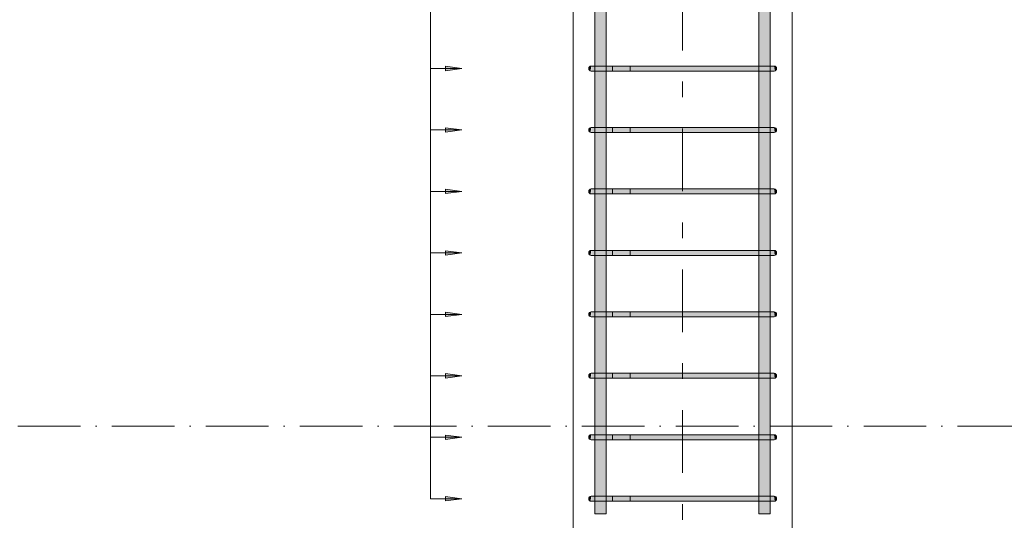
# Model space of a CAD drawing. Header units: millimetres. Extents: x 4307 to 42792, y 1610 to 10025.
# Tile 212 of 256: x 33853 to 35426, y 2620 to 3419. Entities that reach past the tile are written whole.
import ezdxf

# ---------------------------------------------------------------- set-up
doc = ezdxf.new("R2010")
doc.units = ezdxf.units.MM
doc.linetypes.add('Čerchovaná', pattern=[150, 100, -25, 0, -25])
doc.linetypes.add('Čára osnovy', pattern=[225, 100, -50, 25, -50])
for name, color, linetype, lineweight in [('A-ANNO-DIMS', 211, 'Continuous', 5), ('A-ANNO-DIMS-25', 211, 'Continuous', 5), ('A-FLOR-LEVL', 51, 'Continuous', 5), ('S-COLS', 52, 'Continuous', 9), ('S-GRID', 1, 'Continuous', 5), ('S-RBAR', 171, 'Continuous', 5)]:
    doc.layers.add(name, color=color, linetype=linetype, lineweight=lineweight)
doc.styles.add('Arial_1', font='arial.ttf', dxfattribs={"height": 62.5})
doc.dimstyles.new('Výztuž_kusy__řezy__5', dxfattribs={"dimscale": 304.8, "dimtxt": 0.18, "dimasz": 0, "dimexe": 0, "dimexo": 0.0625, "dimgap": 0.082021, "dimtad": 1, "dimdec": 0, "dimzin": 0, "dimdsep": 46, "dimtxsty": 'Arial_1', "dimblk1": 'NONE', "dimblk2": 'NONE', "dimsah": 1, "dimcen": 0.09, "dimazin": 0, "dimtfac": 1, "dimtdec": 4, "dimtix": 1, "dimtmove": 0, "dimatfit": 3, "dimfxl": 0.164042, "dimfxlon": 1, "dimtvp": 1, "dimtfill": 1, "dimtolj": 1, "dimtzin": 0, "dimarcsym": 2})

# ---------------------------------------------------------------- blocks, each defined once
blk = doc.blocks.new('DIMBLOCK1072-V3')
at = {"layer": 'A-ANNO-DIMS-25'}
for points in [[(34559.7, 2752.2), (34533.4, 2755.7), (34533.4, 2748.7)], [(34559.7, 2654), (34533.4, 2657.5), (34533.4, 2650.5)]]:
    blk.add_hatch(color=256, dxfattribs=at).paths.add_polyline_path(points)
for p, q in [((34559.7, 2752.2), (34533.4, 2755.7)), ((34533.4, 2755.7), (34533.4, 2748.7)), ((34509.7, 2654), (34509.7, 2752.2)), ((34509.7, 2752.2), (34509.7, 2752.2)), ((34509.7, 2752.2), (34559.7, 2752.2)), ((34533.4, 2748.7), (34559.7, 2752.2)), ((34509.7, 2654), (34509.7, 2654)), ((34509.7, 2654), (34559.7, 2654)), ((34559.7, 2654), (34533.4, 2657.5)), ((34533.4, 2657.5), (34533.4, 2650.5)), ((34533.4, 2650.5), (34559.7, 2654))]:
    blk.add_line(p, q, dxfattribs=at)
blk = doc.blocks.new('_None')
blk = doc.blocks.new('DIMBLOCK1073-V3')
at = {"layer": 'A-ANNO-DIMS-25'}
for points in [[(34559.7, 2850.4), (34533.4, 2853.9), (34533.4, 2846.9)], [(34559.7, 2752.2), (34533.4, 2755.7), (34533.4, 2748.7)]]:
    blk.add_hatch(color=256, dxfattribs=at).paths.add_polyline_path(points)
for p, q in [((34509.7, 2752.2), (34509.7, 2850.4)), ((34509.7, 2850.4), (34509.7, 2850.4)), ((34509.7, 2850.4), (34559.7, 2850.4)), ((34559.7, 2850.4), (34533.4, 2853.9)), ((34533.4, 2853.9), (34533.4, 2846.9)), ((34533.4, 2846.9), (34559.7, 2850.4)), ((34559.7, 2752.2), (34533.4, 2755.7)), ((34533.4, 2755.7), (34533.4, 2748.7)), ((34509.7, 2752.2), (34509.7, 2752.2)), ((34509.7, 2752.2), (34559.7, 2752.2)), ((34533.4, 2748.7), (34559.7, 2752.2))]:
    blk.add_line(p, q, dxfattribs=at)
blk = doc.blocks.new('DIMBLOCK1074-V3')
at = {"layer": 'A-ANNO-DIMS-25'}
for points in [[(34559.7, 2948.6), (34533.4, 2952.1), (34533.4, 2945.1)], [(34559.7, 2850.4), (34533.4, 2853.9), (34533.4, 2846.9)]]:
    blk.add_hatch(color=256, dxfattribs=at).paths.add_polyline_path(points)
for p, q in [((34509.7, 2850.4), (34509.7, 2948.6)), ((34509.7, 2948.6), (34509.7, 2948.6)), ((34509.7, 2948.6), (34559.7, 2948.6)), ((34559.7, 2948.6), (34533.4, 2952.1)), ((34533.4, 2952.1), (34533.4, 2945.1)), ((34533.4, 2945.1), (34559.7, 2948.6)), ((34509.7, 2850.4), (34509.7, 2850.4)), ((34509.7, 2850.4), (34559.7, 2850.4)), ((34559.7, 2850.4), (34533.4, 2853.9)), ((34533.4, 2853.9), (34533.4, 2846.9)), ((34533.4, 2846.9), (34559.7, 2850.4))]:
    blk.add_line(p, q, dxfattribs=at)
blk = doc.blocks.new('DIMBLOCK1075-V3')
at = {"layer": 'A-ANNO-DIMS-25'}
for points in [[(34559.7, 3046.8), (34533.4, 3050.3), (34533.4, 3043.3)], [(34559.7, 2948.6), (34533.4, 2952.1), (34533.4, 2945.1)]]:
    blk.add_hatch(color=256, dxfattribs=at).paths.add_polyline_path(points)
for p, q in [((34509.7, 2948.6), (34509.7, 3046.8)), ((34509.7, 3046.8), (34509.7, 3046.8)), ((34509.7, 3046.8), (34559.7, 3046.8)), ((34559.7, 3046.8), (34533.4, 3050.3)), ((34533.4, 3050.3), (34533.4, 3043.3)), ((34533.4, 3043.3), (34559.7, 3046.8)), ((34509.7, 2948.6), (34509.7, 2948.6)), ((34509.7, 2948.6), (34559.7, 2948.6)), ((34559.7, 2948.6), (34533.4, 2952.1)), ((34533.4, 2952.1), (34533.4, 2945.1)), ((34533.4, 2945.1), (34559.7, 2948.6))]:
    blk.add_line(p, q, dxfattribs=at)
blk = doc.blocks.new('DIMBLOCK1076-V3')
at = {"layer": 'A-ANNO-DIMS-25'}
for points in [[(34559.7, 3145), (34533.4, 3148.5), (34533.4, 3141.5)], [(34559.7, 3046.8), (34533.4, 3050.3), (34533.4, 3043.3)]]:
    blk.add_hatch(color=256, dxfattribs=at).paths.add_polyline_path(points)
for p, q in [((34559.7, 3145), (34533.4, 3148.5)), ((34533.4, 3148.5), (34533.4, 3141.5)), ((34509.7, 3046.8), (34509.7, 3145)), ((34509.7, 3145), (34509.7, 3145)), ((34509.7, 3145), (34559.7, 3145)), ((34533.4, 3141.5), (34559.7, 3145)), ((34509.7, 3046.8), (34509.7, 3046.8)), ((34509.7, 3046.8), (34559.7, 3046.8)), ((34559.7, 3046.8), (34533.4, 3050.3)), ((34533.4, 3050.3), (34533.4, 3043.3)), ((34533.4, 3043.3), (34559.7, 3046.8))]:
    blk.add_line(p, q, dxfattribs=at)
blk = doc.blocks.new('DIMBLOCK1077-V3')
at = {"layer": 'A-ANNO-DIMS-25'}
for points in [[(34559.7, 3243.2), (34533.4, 3246.7), (34533.4, 3239.7)], [(34559.7, 3145), (34533.4, 3148.5), (34533.4, 3141.5)]]:
    blk.add_hatch(color=256, dxfattribs=at).paths.add_polyline_path(points)
for p, q in [((34509.7, 3145), (34509.7, 3243.2)), ((34509.7, 3243.2), (34509.7, 3243.2)), ((34509.7, 3243.2), (34559.7, 3243.2)), ((34559.7, 3243.2), (34533.4, 3246.7)), ((34533.4, 3246.7), (34533.4, 3239.7)), ((34533.4, 3239.7), (34559.7, 3243.2)), ((34559.7, 3145), (34533.4, 3148.5)), ((34533.4, 3148.5), (34533.4, 3141.5)), ((34509.7, 3145), (34509.7, 3145)), ((34509.7, 3145), (34559.7, 3145)), ((34533.4, 3141.5), (34559.7, 3145))]:
    blk.add_line(p, q, dxfattribs=at)
blk = doc.blocks.new('DIMBLOCK1078-V3')
at = {"layer": 'A-ANNO-DIMS-25'}
for points in [[(34559.7, 3341.4), (34533.4, 3344.9), (34533.4, 3337.9)], [(34559.7, 3243.2), (34533.4, 3246.7), (34533.4, 3239.7)]]:
    blk.add_hatch(color=256, dxfattribs=at).paths.add_polyline_path(points)
for p, q in [((34509.7, 3243.2), (34509.7, 3341.4)), ((34509.7, 3341.4), (34509.7, 3341.4)), ((34509.7, 3341.4), (34559.7, 3341.4)), ((34559.7, 3341.4), (34533.4, 3344.9)), ((34533.4, 3344.9), (34533.4, 3337.9)), ((34533.4, 3337.9), (34559.7, 3341.4)), ((34509.7, 3243.2), (34509.7, 3243.2)), ((34509.7, 3243.2), (34559.7, 3243.2)), ((34559.7, 3243.2), (34533.4, 3246.7)), ((34533.4, 3246.7), (34533.4, 3239.7)), ((34533.4, 3239.7), (34559.7, 3243.2))]:
    blk.add_line(p, q, dxfattribs=at)
blk = doc.blocks.new('DIMBLOCK1079-V3')
at = {"layer": 'A-ANNO-DIMS-25'}
for points in [[(34559.7, 3439.6), (34533.4, 3443.1), (34533.4, 3436.1)], [(34559.7, 3341.4), (34533.4, 3344.9), (34533.4, 3337.9)]]:
    blk.add_hatch(color=256, dxfattribs=at).paths.add_polyline_path(points)
for p, q in [((34509.7, 3341.4), (34509.7, 3439.6)), ((34509.7, 3439.6), (34509.7, 3439.6)), ((34509.7, 3439.6), (34559.7, 3439.6)), ((34559.7, 3439.6), (34533.4, 3443.1)), ((34533.4, 3443.1), (34533.4, 3436.1)), ((34533.4, 3436.1), (34559.7, 3439.6)), ((34509.7, 3341.4), (34509.7, 3341.4)), ((34509.7, 3341.4), (34559.7, 3341.4)), ((34559.7, 3341.4), (34533.4, 3344.9)), ((34533.4, 3344.9), (34533.4, 3337.9)), ((34533.4, 3337.9), (34559.7, 3341.4))]:
    blk.add_line(p, q, dxfattribs=at)
blk = doc.blocks.new('DIMBLOCK1102-V3')
at = {"layer": 'A-ANNO-DIMS-25'}
for points in [[(34559.7, 5600), (34533.4, 5603.5), (34533.4, 5596.5)], [(34559.7, 5501.8), (34533.4, 5505.3), (34533.4, 5498.3)], [(34559.7, 5403.6), (34533.4, 5407.1), (34533.4, 5400.1)], [(34559.7, 5305.4), (34533.4, 5308.9), (34533.4, 5301.9)], [(34559.7, 5207.2), (34533.4, 5210.7), (34533.4, 5203.7)], [(34559.7, 5109), (34533.4, 5112.5), (34533.4, 5105.5)], [(34559.7, 5010.8), (34533.4, 5014.3), (34533.4, 5007.3)], [(34559.7, 4912.6), (34533.4, 4916.1), (34533.4, 4909.1)], [(34559.7, 4814.4), (34533.4, 4817.9), (34533.4, 4810.9)], [(34559.7, 4716.2), (34533.4, 4719.7), (34533.4, 4712.7)], [(34559.7, 4618), (34533.4, 4621.5), (34533.4, 4614.5)], [(34559.7, 4519.8), (34533.4, 4523.3), (34533.4, 4516.3)], [(34559.7, 4421.6), (34533.4, 4425.1), (34533.4, 4418.1)], [(34559.7, 4323.4), (34533.4, 4326.9), (34533.4, 4319.9)], [(34559.7, 4225.2), (34533.4, 4228.7), (34533.4, 4221.7)], [(34559.7, 4127), (34533.4, 4130.5), (34533.4, 4123.5)], [(34559.7, 4028.8), (34533.4, 4032.3), (34533.4, 4025.3)], [(34559.7, 3930.6), (34533.4, 3934.1), (34533.4, 3927.1)], [(34559.7, 3832.4), (34533.4, 3835.9), (34533.4, 3828.9)], [(34559.7, 3734.2), (34533.4, 3737.7), (34533.4, 3730.7)], [(34559.7, 3636), (34533.4, 3639.5), (34533.4, 3632.5)], [(34559.7, 3537.8), (34533.4, 3541.3), (34533.4, 3534.3)], [(34559.7, 3439.6), (34533.4, 3443.1), (34533.4, 3436.1)], [(34559.7, 3341.4), (34533.4, 3344.9), (34533.4, 3337.9)], [(34559.7, 3243.2), (34533.4, 3246.7), (34533.4, 3239.7)], [(34559.7, 3145), (34533.4, 3148.5), (34533.4, 3141.5)], [(34559.7, 3046.8), (34533.4, 3050.3), (34533.4, 3043.3)], [(34559.7, 2948.6), (34533.4, 2952.1), (34533.4, 2945.1)], [(34559.7, 2850.4), (34533.4, 2853.9), (34533.4, 2846.9)], [(34559.7, 2752.2), (34533.4, 2755.7), (34533.4, 2748.7)], [(34559.7, 2654), (34533.4, 2657.5), (34533.4, 2650.5)]]:
    blk.add_hatch(color=256, dxfattribs=at).paths.add_polyline_path(points)
for p, q in [((34509.7, 2654), (34509.7, 5600)), ((34509.7, 5501.8), (34509.7, 5600)), ((34509.7, 5600), (34509.7, 5600)), ((34509.7, 5600), (34559.7, 5600)), ((34559.7, 5600), (34533.4, 5603.5)), ((34533.4, 5603.5), (34533.4, 5596.5)), ((34533.4, 5596.5), (34559.7, 5600)), ((34559.7, 5501.8), (34533.4, 5505.3)), ((34533.4, 5505.3), (34533.4, 5498.3)), ((34509.7, 5403.6), (34509.7, 5501.8)), ((34509.7, 5501.8), (34509.7, 5501.8)), ((34509.7, 5501.8), (34559.7, 5501.8)), ((34533.4, 5498.3), (34559.7, 5501.8)), ((34509.7, 5305.4), (34509.7, 5403.6)), ((34509.7, 5403.6), (34509.7, 5403.6)), ((34509.7, 5403.6), (34559.7, 5403.6)), ((34559.7, 5403.6), (34533.4, 5407.1)), ((34533.4, 5407.1), (34533.4, 5400.1)), ((34533.4, 5400.1), (34559.7, 5403.6)), ((34509.7, 5207.2), (34509.7, 5305.4)), ((34509.7, 5305.4), (34509.7, 5305.4)), ((34509.7, 5305.4), (34559.7, 5305.4)), ((34559.7, 5305.4), (34533.4, 5308.9)), ((34533.4, 5308.9), (34533.4, 5301.9)), ((34533.4, 5301.9), (34559.7, 5305.4)), ((34509.7, 5109), (34509.7, 5207.2)), ((34509.7, 5207.2), (34509.7, 5207.2)), ((34509.7, 5207.2), (34559.7, 5207.2)), ((34559.7, 5207.2), (34533.4, 5210.7)), ((34533.4, 5210.7), (34533.4, 5203.7)), ((34533.4, 5203.7), (34559.7, 5207.2)), ((34559.7, 5109), (34533.4, 5112.5)), ((34533.4, 5112.5), (34533.4, 5105.5)), ((34509.7, 5010.8), (34509.7, 5109)), ((34509.7, 5109), (34509.7, 5109)), ((34509.7, 5109), (34559.7, 5109)), ((34533.4, 5105.5), (34559.7, 5109)), ((34509.7, 4912.6), (34509.7, 5010.8)), ((34509.7, 5010.8), (34509.7, 5010.8)), ((34509.7, 5010.8), (34559.7, 5010.8)), ((34559.7, 5010.8), (34533.4, 5014.3)), ((34533.4, 5014.3), (34533.4, 5007.3)), ((34533.4, 5007.3), (34559.7, 5010.8)), ((34509.7, 4814.4), (34509.7, 4912.6)), ((34509.7, 4912.6), (34509.7, 4912.6)), ((34509.7, 4912.6), (34559.7, 4912.6)), ((34559.7, 4912.6), (34533.4, 4916.1)), ((34533.4, 4916.1), (34533.4, 4909.1)), ((34533.4, 4909.1), (34559.7, 4912.6)), ((34509.7, 4716.2), (34509.7, 4814.4)), ((34509.7, 4814.4), (34509.7, 4814.4)), ((34509.7, 4814.4), (34559.7, 4814.4)), ((34559.7, 4814.4), (34533.4, 4817.9)), ((34533.4, 4817.9), (34533.4, 4810.9)), ((34533.4, 4810.9), (34559.7, 4814.4)), ((34559.7, 4716.2), (34533.4, 4719.7)), ((34533.4, 4719.7), (34533.4, 4712.7)), ((34509.7, 4618), (34509.7, 4716.2)), ((34509.7, 4716.2), (34509.7, 4716.2)), ((34509.7, 4716.2), (34559.7, 4716.2)), ((34533.4, 4712.7), (34559.7, 4716.2)), ((34509.7, 4519.8), (34509.7, 4618)), ((34509.7, 4618), (34509.7, 4618)), ((34509.7, 4618), (34559.7, 4618)), ((34559.7, 4618), (34533.4, 4621.5)), ((34533.4, 4621.5), (34533.4, 4614.5)), ((34533.4, 4614.5), (34559.7, 4618)), ((34509.7, 4421.6), (34509.7, 4519.8)), ((34509.7, 4519.8), (34509.7, 4519.8)), ((34509.7, 4519.8), (34559.7, 4519.8)), ((34559.7, 4519.8), (34533.4, 4523.3)), ((34533.4, 4523.3), (34533.4, 4516.3)), ((34533.4, 4516.3), (34559.7, 4519.8)), ((34509.7, 4323.4), (34509.7, 4421.6)), ((34509.7, 4421.6), (34509.7, 4421.6)), ((34509.7, 4421.6), (34559.7, 4421.6)), ((34559.7, 4421.6), (34533.4, 4425.1)), ((34533.4, 4425.1), (34533.4, 4418.1)), ((34533.4, 4418.1), (34559.7, 4421.6)), ((34559.7, 4323.4), (34533.4, 4326.9)), ((34533.4, 4326.9), (34533.4, 4319.9)), ((34509.7, 4225.2), (34509.7, 4323.4)), ((34509.7, 4323.4), (34509.7, 4323.4)), ((34509.7, 4323.4), (34559.7, 4323.4)), ((34533.4, 4319.9), (34559.7, 4323.4)), ((34509.7, 4127), (34509.7, 4225.2)), ((34509.7, 4225.2), (34509.7, 4225.2)), ((34509.7, 4225.2), (34559.7, 4225.2)), ((34559.7, 4225.2), (34533.4, 4228.7)), ((34533.4, 4228.7), (34533.4, 4221.7)), ((34533.4, 4221.7), (34559.7, 4225.2)), ((34509.7, 4028.8), (34509.7, 4127)), ((34509.7, 4127), (34509.7, 4127)), ((34509.7, 4127), (34559.7, 4127)), ((34559.7, 4127), (34533.4, 4130.5)), ((34533.4, 4130.5), (34533.4, 4123.5)), ((34533.4, 4123.5), (34559.7, 4127)), ((34509.7, 3930.6), (34509.7, 4028.8)), ((34509.7, 4028.8), (34509.7, 4028.8)), ((34509.7, 4028.8), (34559.7, 4028.8)), ((34559.7, 4028.8), (34533.4, 4032.3)), ((34533.4, 4032.3), (34533.4, 4025.3)), ((34533.4, 4025.3), (34559.7, 4028.8)), ((34559.7, 3930.6), (34533.4, 3934.1)), ((34533.4, 3934.1), (34533.4, 3927.1)), ((34509.7, 3832.4), (34509.7, 3930.6)), ((34509.7, 3930.6), (34509.7, 3930.6)), ((34509.7, 3930.6), (34559.7, 3930.6)), ((34533.4, 3927.1), (34559.7, 3930.6)), ((34509.7, 3734.2), (34509.7, 3832.4)), ((34509.7, 3832.4), (34509.7, 3832.4)), ((34509.7, 3832.4), (34559.7, 3832.4)), ((34559.7, 3832.4), (34533.4, 3835.9)), ((34533.4, 3835.9), (34533.4, 3828.9)), ((34533.4, 3828.9), (34559.7, 3832.4)), ((34509.7, 3636), (34509.7, 3734.2)), ((34509.7, 3734.2), (34509.7, 3734.2)), ((34509.7, 3734.2), (34559.7, 3734.2)), ((34559.7, 3734.2), (34533.4, 3737.7)), ((34533.4, 3737.7), (34533.4, 3730.7)), ((34533.4, 3730.7), (34559.7, 3734.2)), ((34509.7, 3537.8), (34509.7, 3636)), ((34509.7, 3636), (34509.7, 3636)), ((34509.7, 3636), (34559.7, 3636)), ((34559.7, 3636), (34533.4, 3639.5)), ((34533.4, 3639.5), (34533.4, 3632.5)), ((34533.4, 3632.5), (34559.7, 3636)), ((34559.7, 3537.8), (34533.4, 3541.3)), ((34533.4, 3541.3), (34533.4, 3534.3)), ((34509.7, 3439.6), (34509.7, 3537.8)), ((34509.7, 3537.8), (34509.7, 3537.8)), ((34509.7, 3537.8), (34559.7, 3537.8)), ((34533.4, 3534.3), (34559.7, 3537.8)), ((34509.7, 3341.4), (34509.7, 3439.6)), ((34509.7, 3439.6), (34509.7, 3439.6)), ((34509.7, 3439.6), (34559.7, 3439.6)), ((34559.7, 3439.6), (34533.4, 3443.1)), ((34533.4, 3443.1), (34533.4, 3436.1)), ((34533.4, 3436.1), (34559.7, 3439.6)), ((34509.7, 3243.2), (34509.7, 3341.4)), ((34509.7, 3341.4), (34509.7, 3341.4)), ((34509.7, 3341.4), (34559.7, 3341.4)), ((34559.7, 3341.4), (34533.4, 3344.9)), ((34533.4, 3344.9), (34533.4, 3337.9)), ((34533.4, 3337.9), (34559.7, 3341.4)), ((34509.7, 3145), (34509.7, 3243.2)), ((34509.7, 3243.2), (34509.7, 3243.2)), ((34509.7, 3243.2), (34559.7, 3243.2)), ((34559.7, 3243.2), (34533.4, 3246.7)), ((34533.4, 3246.7), (34533.4, 3239.7)), ((34533.4, 3239.7), (34559.7, 3243.2)), ((34559.7, 3145), (34533.4, 3148.5)), ((34533.4, 3148.5), (34533.4, 3141.5)), ((34509.7, 3046.8), (34509.7, 3145)), ((34509.7, 3145), (34509.7, 3145)), ((34509.7, 3145), (34559.7, 3145)), ((34533.4, 3141.5), (34559.7, 3145)), ((34509.7, 2948.6), (34509.7, 3046.8)), ((34509.7, 3046.8), (34509.7, 3046.8)), ((34509.7, 3046.8), (34559.7, 3046.8)), ((34559.7, 3046.8), (34533.4, 3050.3)), ((34533.4, 3050.3), (34533.4, 3043.3)), ((34533.4, 3043.3), (34559.7, 3046.8)), ((34509.7, 2850.4), (34509.7, 2948.6)), ((34509.7, 2948.6), (34509.7, 2948.6)), ((34509.7, 2948.6), (34559.7, 2948.6)), ((34559.7, 2948.6), (34533.4, 2952.1)), ((34533.4, 2952.1), (34533.4, 2945.1)), ((34533.4, 2945.1), (34559.7, 2948.6)), ((34509.7, 2752.2), (34509.7, 2850.4)), ((34509.7, 2850.4), (34509.7, 2850.4)), ((34509.7, 2850.4), (34559.7, 2850.4)), ((34559.7, 2850.4), (34533.4, 2853.9)), ((34533.4, 2853.9), (34533.4, 2846.9)), ((34533.4, 2846.9), (34559.7, 2850.4)), ((34559.7, 2752.2), (34533.4, 2755.7)), ((34533.4, 2755.7), (34533.4, 2748.7)), ((34509.7, 2654), (34509.7, 2752.2)), ((34509.7, 2752.2), (34509.7, 2752.2)), ((34509.7, 2752.2), (34559.7, 2752.2)), ((34533.4, 2748.7), (34559.7, 2752.2)), ((34509.7, 2654), (34509.7, 2654)), ((34509.7, 2654), (34559.7, 2654)), ((34559.7, 2654), (34533.4, 2657.5)), ((34533.4, 2657.5), (34533.4, 2650.5)), ((34533.4, 2650.5), (34559.7, 2654))]:
    blk.add_line(p, q, dxfattribs=at)

msp = doc.modelspace()

# ---------------------------------------------------------------- hatches: boundary and pattern name
at = {"layer": 'S-RBAR'}
h = msp.add_hatch(color=7, dxfattribs=at)
h.paths.add_polyline_path([(34772.4, 2630), (34790.4, 2630), (34790.2, 2650), (34772.4, 2650), (34772.4, 2646.2)])
h.paths.add_polyline_path([(34775.5, 2658), (34790.4, 2658), (34790.2, 2748.2), (34772.4, 2748.2), (34772.4, 2658)])
h.paths.add_polyline_path([(34778.7, 2756.2), (34790.4, 2756.2), (34790.2, 2846.4), (34772.4, 2846.4), (34772.4, 2756.2), (34775.5, 2756.2)])
h.paths.add_polyline_path([(34782.2, 2854.4), (34790.4, 2854.4), (34790.2, 2944.6), (34772.4, 2944.6), (34772.4, 2854.4), (34779.2, 2854.4)])
h.paths.add_polyline_path([(34782.6, 2952.6), (34790.4, 2952.6), (34790.2, 3042.8), (34772.4, 3042.8), (34772.4, 2952.6), (34782.2, 2952.6)])
h.paths.add_polyline_path([(34778.7, 3050.8), (34790.4, 3050.8), (34790.2, 3141), (34772.4, 3141), (34772.4, 3050.8), (34775.5, 3050.8)])
h.paths.add_polyline_path([(34782.2, 3149), (34790.4, 3149), (34790.2, 3239.2), (34772.4, 3239.2), (34772.4, 3149), (34779.2, 3149)])
h.paths.add_polyline_path([(34782.2, 3247.2), (34790.4, 3247.2), (34790.2, 3337.4), (34772.4, 3337.4), (34772.4, 3247.2), (34779.2, 3247.2)])
h.paths.add_polyline_path([(34782.6, 3345.4), (34790.4, 3345.4), (34790.2, 3435.6), (34772.4, 3435.6), (34772.4, 3345.4), (34782.2, 3345.4)])
h.paths.add_polyline_path([(34786.4, 3443.6), (34790.4, 3443.6), (34790.2, 3533.8), (34772.4, 3533.8), (34772.4, 3443.6), (34782.6, 3443.6)])
h.paths.add_polyline_path([(34786.4, 3541.8), (34790.4, 3541.8), (34790.2, 3632), (34772.4, 3632), (34772.4, 3541.8), (34782.6, 3541.8)])
h.paths.add_polyline_path([(34786.4, 3640), (34790.4, 3640), (34790.2, 3730.2), (34772.4, 3730.2), (34772.4, 3640), (34782.6, 3640)])
h.paths.add_polyline_path([(34790.4, 3738.2), (34790.2, 3828.4), (34772.4, 3828.4), (34772.4, 3738.2), (34790.2, 3738.2)])
h.paths.add_polyline_path([(34779.2, 3836.4), (34790.4, 3836.4), (34790.2, 3926.6), (34772.4, 3926.6), (34772.4, 3836.4), (34778.7, 3836.4)])
h.paths.add_polyline_path([(34782.6, 3934.6), (34790.4, 3934.6), (34790.2, 4024.8), (34772.4, 4024.8), (34772.4, 3934.6), (34782.2, 3934.6)])
h.paths.add_polyline_path([(34790.4, 4032.8), (34790.2, 4123), (34772.4, 4123), (34772.4, 4032.8), (34790.2, 4032.8)])
h.paths.add_polyline_path([(34782.2, 4131), (34790.4, 4131), (34790.2, 4221.2), (34772.4, 4221.2), (34772.4, 4131), (34779.2, 4131)])
h.paths.add_polyline_path([(34778.7, 4229.2), (34790.4, 4229.2), (34790.2, 4319.4), (34772.4, 4319.4), (34772.4, 4229.2), (34775.5, 4229.2)])
h.paths.add_polyline_path([(34786.4, 4327.4), (34790.4, 4327.4), (34790.2, 4417.6), (34772.4, 4417.6), (34772.4, 4327.4), (34782.6, 4327.4)])
h.paths.add_polyline_path([(34782.6, 4425.6), (34790.4, 4425.6), (34790.2, 4515.8), (34772.4, 4515.8), (34772.4, 4425.6), (34782.2, 4425.6)])
h.paths.add_polyline_path([(34782.2, 4523.8), (34790.4, 4523.8), (34790.2, 4614), (34772.4, 4614), (34772.4, 4523.8), (34779.2, 4523.8)])
h.paths.add_polyline_path([(34786.4, 4622), (34790.4, 4622), (34790.2, 4712.2), (34772.4, 4712.2), (34772.4, 4622), (34782.6, 4622)])
h.paths.add_polyline_path([(34779.2, 4720.2), (34790.4, 4720.2), (34790.2, 4810.4), (34772.4, 4810.4), (34772.4, 4720.2), (34778.7, 4720.2)])
h.paths.add_polyline_path([(34772.4, 4818.4), (34790.4, 4818.4), (34790.2, 4908.6), (34772.4, 4908.6), (34772.4, 4818.8)])
h.paths.add_polyline_path([(34782.6, 4916.6), (34790.4, 4916.6), (34790.2, 5006.8), (34772.4, 5006.8), (34772.4, 4916.6), (34782.2, 4916.6)])
h.paths.add_polyline_path([(34782.2, 5014.8), (34790.4, 5014.8), (34790.2, 5105), (34772.4, 5105), (34772.4, 5014.8), (34779.2, 5014.8)])
h.paths.add_polyline_path([(34790.4, 5113), (34790.2, 5203.2), (34772.4, 5203.2), (34772.4, 5113), (34790.2, 5113)])
h.paths.add_polyline_path([(34772.4, 5211.2), (34790.4, 5211.2), (34790.2, 5301.4), (34772.4, 5301.4), (34772.4, 5241.2)])
h.paths.add_polyline_path([(34782.2, 5309.4), (34790.4, 5309.4), (34790.2, 5399.6), (34772.4, 5399.6), (34772.4, 5309.4), (34779.2, 5309.4)])
h.paths.add_polyline_path([(34786.4, 5407.6), (34790.4, 5407.6), (34790.2, 5497.8), (34772.4, 5497.8), (34772.4, 5407.6), (34782.6, 5407.6)])
h.paths.add_polyline_path([(34782.2, 5505.8), (34790.4, 5505.8), (34790.2, 5596), (34772.4, 5596), (34772.4, 5505.8), (34779.2, 5505.8)])
h.paths.add_polyline_path([(34782.6, 5604), (34790.4, 5604), (34790.2, 5620), (34772.4, 5620), (34772.4, 5604), (34782.2, 5604)])
h = msp.add_hatch(color=7, dxfattribs=at)
h.paths.add_polyline_path([(35049.3, 2630), (35052.3, 2630), (35052.3, 2650), (35034.3, 2650), (35034.3, 2630), (35046, 2630)])
h.paths.add_polyline_path([(35049.3, 2658), (35052.3, 2658), (35052.3, 2748.2), (35034.3, 2748.2), (35034.3, 2658), (35046, 2658)])
h.paths.add_polyline_path([(35052.3, 2756.2), (35052.3, 2846.4), (35034.3, 2846.4), (35034.3, 2756.2), (35049.3, 2756.2)])
h.paths.add_polyline_path([(35052.3, 2854.4), (35052.3, 2944.6), (35034.3, 2944.6), (35034.3, 2854.4), (35049.3, 2854.4)])
h.paths.add_polyline_path([(35049.3, 2952.6), (35052.3, 2952.6), (35052.3, 3042.8), (35034.3, 3042.8), (35034.3, 2952.6), (35046, 2952.6)])
h.paths.add_polyline_path([(35038.4, 3050.8), (35052.3, 3050.8), (35052.3, 3141), (35034.3, 3141), (35034.3, 3050.8)])
h.paths.add_polyline_path([(35052.3, 3149), (35052.3, 3239.2), (35034.3, 3239.2), (35034.3, 3149), (35049.3, 3149)])
h.paths.add_polyline_path([(35052.3, 3247.2), (35052.3, 3337.4), (35034.3, 3337.4), (35034.3, 3247.2), (35049.3, 3247.2)])
h.paths.add_polyline_path([(35038.4, 3345.4), (35052.3, 3345.4), (35052.3, 3435.6), (35034.3, 3435.6), (35034.3, 3345.4)])
h.paths.add_polyline_path([(35052.3, 3443.6), (35052.3, 3533.8), (35034.3, 3533.8), (35034.3, 3443.6), (35049.3, 3443.6)])
h.paths.add_polyline_path([(35041.2, 3541.8), (35052.3, 3541.8), (35052.3, 3632), (35034.3, 3632), (35034.3, 3541.8), (35038.4, 3541.8)])
h.paths.add_polyline_path([(35052.3, 3640), (35052.3, 3730.2), (35034.3, 3730.2), (35034.3, 3640), (35049.3, 3640)])
h.paths.add_polyline_path([(35052.3, 3738.2), (35052.3, 3828.4), (35034.3, 3828.4), (35034.3, 3738.2), (35049.3, 3738.2)])
h.paths.add_polyline_path([(35049.3, 3836.4), (35052.3, 3836.4), (35052.3, 3926.6), (35034.3, 3926.6), (35034.3, 3836.4), (35046, 3836.4)])
h.paths.add_polyline_path([(35052.3, 3934.6), (35052.3, 4024.8), (35034.3, 4024.8), (35034.3, 3934.6), (35049.3, 3934.6)])
h.paths.add_polyline_path([(35049.3, 4032.8), (35052.3, 4032.8), (35052.3, 4123), (35034.3, 4123), (35034.3, 4032.8), (35046, 4032.8)])
h.paths.add_polyline_path([(35049.3, 4131), (35052.3, 4131), (35052.3, 4221.2), (35034.3, 4221.2), (35034.3, 4131), (35046, 4131)])
h.paths.add_polyline_path([(35038.4, 4229.2), (35052.3, 4229.2), (35052.3, 4319.4), (35034.3, 4319.4), (35034.3, 4229.2)])
h.paths.add_polyline_path([(35052.3, 4327.4), (35052.3, 4417.6), (35034.3, 4417.6), (35034.3, 4327.4), (35049.3, 4327.4)])
h.paths.add_polyline_path([(35052.3, 4425.6), (35052.3, 4515.8), (35034.3, 4515.8), (35034.3, 4425.6), (35049.3, 4425.6)])
h.paths.add_polyline_path([(35052.3, 4523.8), (35052.3, 4614), (35034.3, 4614), (35034.3, 4523.8), (35049.3, 4523.8)])
h.paths.add_polyline_path([(35034.3, 4622), (35052.3, 4622), (35052.3, 4712.2), (35034.3, 4712.2)])
h.paths.add_polyline_path([(35049.3, 4720.2), (35052.3, 4720.2), (35052.3, 4810.4), (35034.3, 4810.4), (35034.3, 4720.2), (35046, 4720.2)])
h.paths.add_polyline_path([(35052.3, 4818.4), (35052.3, 4908.6), (35034.3, 4908.6), (35034.3, 4818.4), (35049.3, 4818.4)])
h.paths.add_polyline_path([(35038.4, 4916.6), (35052.3, 4916.6), (35052.3, 5006.8), (35034.3, 5006.8), (35034.3, 4916.6)])
h.paths.add_polyline_path([(35052.3, 5014.8), (35052.3, 5105), (35034.3, 5105), (35034.3, 5014.8), (35049.3, 5014.8)])
h.paths.add_polyline_path([(35046, 5113), (35052.3, 5113), (35052.3, 5203.2), (35034.3, 5203.2), (35034.3, 5113), (35042.2, 5113)])
h.paths.add_polyline_path([(35049.3, 5211.2), (35052.3, 5211.2), (35052.3, 5301.4), (35034.3, 5301.4), (35034.3, 5211.2), (35046, 5211.2)])
h.paths.add_polyline_path([(35038.4, 5309.4), (35052.3, 5309.4), (35052.3, 5399.6), (35034.3, 5399.6), (35034.3, 5309.4)])
h.paths.add_polyline_path([(35052.3, 5407.6), (35052.3, 5497.8), (35034.3, 5497.8), (35034.3, 5407.6), (35049.3, 5407.6)])
h.paths.add_polyline_path([(35049.3, 5505.8), (35052.3, 5505.8), (35052.3, 5596), (35034.3, 5596), (35034.3, 5505.8), (35046, 5505.8)])
h.paths.add_polyline_path([(35038.4, 5604), (35052.3, 5604), (35052.3, 5620), (35034.3, 5620), (35034.3, 5604)])
for points in [[(34765.3, 3337.5), (34766.4, 3345.4), (34764.4, 3344.9), (34762.9, 3343.4), (34762.4, 3341.4), (34762.9, 3339.4), (34764.4, 3337.9)], [(34779.2, 3337.4), (34786.4, 3337.4), (34786.4, 3345.4), (34766.4, 3345.4), (34766.4, 3337.4), (34778.7, 3337.4)], [(34786.4, 3337.4), (35038.4, 3337.4), (35038.4, 3345.4), (34786.4, 3345.4)], [(35057.6, 3337.4), (35058.4, 3337.4), (35058.4, 3345.4), (35038.4, 3345.4), (35038.4, 3337.4), (35056.9, 3337.4)], [(35059.4, 3337.5), (35060.4, 3337.9), (35061.8, 3339.4), (35062.4, 3341.4), (35061.8, 3343.4), (35060.4, 3344.9), (35058.4, 3345.4), (35059.1, 3340.2)], [(34765.3, 3239.3), (34766.4, 3247.2), (34764.4, 3246.7), (34762.9, 3245.2), (34762.4, 3243.2), (34762.9, 3241.2), (34764.4, 3239.7)], [(34779.2, 3239.2), (34786.4, 3239.2), (34786.4, 3247.2), (34766.4, 3247.2), (34766.4, 3239.2), (34778.7, 3239.2)], [(34786.4, 3239.2), (35038.4, 3239.2), (35038.4, 3247.2), (34786.4, 3247.2)], [(35056.9, 3239.2), (35058.4, 3239.2), (35058.4, 3247.2), (35038.4, 3247.2), (35038.4, 3239.2), (35054.7, 3239.2)], [(35059.4, 3239.3), (35060.4, 3239.7), (35061.8, 3241.2), (35062.4, 3243.2), (35061.8, 3245.2), (35060.4, 3246.7), (35058.4, 3247.2), (35059, 3242.2)], [(34765.3, 3141.1), (34766.4, 3149), (34764.4, 3148.5), (34762.9, 3147), (34762.4, 3145), (34762.9, 3143), (34764.4, 3141.5)], [(34779.2, 3141), (34786.4, 3141), (34786.4, 3149), (34766.4, 3149), (34766.4, 3141), (34778.7, 3141)], [(34786.4, 3141), (35038.4, 3141), (35038.4, 3149), (34786.4, 3149)], [(35056.9, 3141), (35058.4, 3141), (35058.4, 3149), (35038.4, 3149), (35038.4, 3141), (35054.7, 3141)], [(35059.4, 3141.1), (35060.4, 3141.5), (35061.8, 3143), (35062.4, 3145), (35061.8, 3147), (35060.4, 3148.5), (35058.4, 3149), (35059, 3144)], [(34765.3, 3042.9), (34766.4, 3050.8), (34764.4, 3050.3), (34762.9, 3048.8), (34762.4, 3046.8), (34762.9, 3044.8), (34764.4, 3043.3)], [(34779.2, 3042.8), (34786.4, 3042.8), (34786.4, 3050.8), (34766.4, 3050.8), (34766.4, 3042.8), (34778.7, 3042.8)], [(34786.4, 3042.8), (35038.4, 3042.8), (35038.4, 3050.8), (34786.4, 3050.8)], [(35056.9, 3042.8), (35058.4, 3042.8), (35058.4, 3050.8), (35038.4, 3050.8), (35038.4, 3042.8), (35054.7, 3042.8)], [(35059.4, 3042.9), (35060.4, 3043.3), (35061.8, 3044.8), (35062.4, 3046.8), (35061.8, 3048.8), (35060.4, 3050.3), (35058.4, 3050.8), (35059, 3045.8)], [(34765.3, 2944.7), (34766.4, 2952.6), (34764.4, 2952.1), (34762.9, 2950.6), (34762.4, 2948.6), (34762.9, 2946.6), (34764.4, 2945.1)], [(34779.2, 2944.6), (34786.4, 2944.6), (34786.4, 2952.6), (34766.4, 2952.6), (34766.4, 2944.6), (34778.7, 2944.6)], [(34786.4, 2944.6), (35038.4, 2944.6), (35038.4, 2952.6), (34786.4, 2952.6)], [(35056.9, 2944.6), (35058.4, 2944.6), (35058.4, 2952.6), (35038.4, 2952.6), (35038.4, 2944.6), (35054.7, 2944.6)], [(35059.4, 2944.7), (35060.4, 2945.1), (35061.8, 2946.6), (35062.4, 2948.6), (35061.8, 2950.6), (35060.4, 2952.1), (35058.4, 2952.6), (35059, 2947.6)], [(34765.3, 2846.5), (34766.4, 2854.4), (34764.4, 2853.9), (34762.9, 2852.4), (34762.4, 2850.4), (34762.9, 2848.4), (34764.4, 2846.9)], [(34779.2, 2846.4), (34786.4, 2846.4), (34786.4, 2854.4), (34766.4, 2854.4), (34766.4, 2846.4), (34778.7, 2846.4)], [(34786.4, 2846.4), (35038.4, 2846.4), (35038.4, 2854.4), (34786.4, 2854.4)], [(35056.9, 2846.4), (35058.4, 2846.4), (35058.4, 2854.4), (35038.4, 2854.4), (35038.4, 2846.4), (35054.7, 2846.4)], [(35059.4, 2846.5), (35060.4, 2846.9), (35061.8, 2848.4), (35062.4, 2850.4), (35061.8, 2852.4), (35060.4, 2853.9), (35058.4, 2854.4), (35059, 2849.4)], [(34765.3, 2748.3), (34766.4, 2756.2), (34764.4, 2755.7), (34762.9, 2754.2), (34762.4, 2752.2), (34762.9, 2750.2), (34764.4, 2748.7)], [(34779.2, 2748.2), (34786.4, 2748.2), (34786.4, 2756.2), (34766.4, 2756.2), (34766.4, 2748.2), (34778.7, 2748.2)], [(34786.4, 2748.2), (35038.4, 2748.2), (35038.4, 2756.2), (34786.4, 2756.2)], [(35056.9, 2748.2), (35058.4, 2748.2), (35058.4, 2756.2), (35038.4, 2756.2), (35038.4, 2748.2), (35054.7, 2748.2)], [(35059.4, 2748.3), (35060.4, 2748.7), (35061.8, 2750.2), (35062.4, 2752.2), (35061.8, 2754.2), (35060.4, 2755.7), (35058.4, 2756.2), (35059, 2751.2)], [(34765.3, 2650.1), (34766.4, 2658), (34764.4, 2657.5), (34762.9, 2656), (34762.4, 2654), (34762.9, 2652), (34764.4, 2650.5)], [(34767.1, 2650), (34786.4, 2650), (34786.4, 2658), (34766.4, 2658), (34766.4, 2650)], [(34786.4, 2650), (35038.4, 2650), (35038.4, 2658), (34786.4, 2658)], [(35056.9, 2650), (35058.4, 2650), (35058.4, 2658), (35038.4, 2658), (35038.4, 2650), (35054.7, 2650)], [(35059.4, 2650.1), (35060.4, 2650.5), (35061.8, 2652), (35062.4, 2654), (35061.8, 2656), (35060.4, 2657.5), (35058.4, 2658), (35059, 2653)]]:
    msp.add_hatch(color=7, dxfattribs=at).paths.add_polyline_path(points)

# ---------------------------------------------------------------- linework, layer by layer
at = {"layer": 'A-FLOR-LEVL', "linetype": 'Čerchovaná'}
msp.add_line((29948.1, 2770), (42662.7, 2770), dxfattribs=at)
at = {"layer": 'S-COLS'}
for p, q in [((34737.4, 5770), (34737.4, 2605)), ((34737.4, 5770), (34737.4, 2605)), ((35087.4, 5620), (35087.4, 2605)), ((35087.4, 2605), (35087.4, 5620))]:
    msp.add_line(p, q, dxfattribs=at)
at = {"layer": 'S-GRID', "linetype": 'Čára osnovy', "lineweight": 9}
msp.add_line((34912.4, 1795.4), (34912.4, 9850.4), dxfattribs=at)
at = {"layer": 'S-RBAR'}
for p, q in [((34772.4, 2630), (34772.4, 5620)), ((34772.4, 2630), (34772.4, 5620)), ((34790.4, 2630), (34790.4, 5620)), ((34790.4, 2630), (34790.4, 5620)), ((35034.3, 2630), (35034.3, 5620)), ((35034.3, 2630), (35034.3, 5620)), ((35052.3, 2630), (35052.3, 5620)), ((35052.3, 2630), (35052.3, 5620)), ((34772.2, 3345.4), (34766.4, 3345.4)), ((34786.4, 3345.4), (34766.4, 3345.4)), ((34786.4, 3345.4), (34766.4, 3345.4)), ((34800.5, 3345.4), (34766.4, 3345.4)), ((34772.2, 3337.4), (34766.4, 3337.4)), ((34786.4, 3337.4), (34766.4, 3337.4)), ((34800.5, 3337.4), (34766.4, 3337.4)), ((34800.5, 3345.4), (34772.2, 3345.4)), ((34800.5, 3337.4), (34772.2, 3337.4)), ((34786.4, 3337.4), (34772.2, 3337.4)), ((34786.4, 3345.4), (35038.4, 3345.4)), ((35038.4, 3345.4), (34786.4, 3345.4)), ((34786.4, 3337.4), (35038.4, 3337.4)), ((35038.4, 3337.4), (34786.4, 3337.4)), ((34800.5, 3345.4), (34800.5, 3337.4)), ((34800.5, 3345.4), (34828.8, 3345.4)), ((34800.5, 3337.4), (34828.8, 3337.4)), ((34828.8, 3337.4), (34828.8, 3345.4)), ((35058.4, 3345.4), (35038.4, 3345.4)), ((35058.4, 3345.4), (35038.4, 3345.4)), ((35058.4, 3337.4), (35038.4, 3337.4)), ((35058.4, 3337.4), (35038.4, 3337.4)), ((34772.2, 3247.2), (34766.4, 3247.2)), ((34786.4, 3247.2), (34766.4, 3247.2)), ((34786.4, 3247.2), (34766.4, 3247.2)), ((34800.5, 3247.2), (34766.4, 3247.2)), ((34800.5, 3247.2), (34772.2, 3247.2)), ((34786.4, 3247.2), (35038.4, 3247.2)), ((35038.4, 3247.2), (34786.4, 3247.2)), ((34800.5, 3247.2), (34800.5, 3239.2)), ((34800.5, 3247.2), (34828.8, 3247.2)), ((34828.8, 3239.2), (34828.8, 3247.2)), ((35058.4, 3247.2), (35038.4, 3247.2)), ((35058.4, 3247.2), (35038.4, 3247.2)), ((34772.2, 3239.2), (34766.4, 3239.2)), ((34786.4, 3239.2), (34766.4, 3239.2)), ((34800.5, 3239.2), (34766.4, 3239.2)), ((34800.5, 3239.2), (34772.2, 3239.2)), ((34786.4, 3239.2), (34772.2, 3239.2)), ((34786.4, 3239.2), (35038.4, 3239.2)), ((35038.4, 3239.2), (34786.4, 3239.2)), ((34800.5, 3239.2), (34828.8, 3239.2)), ((35058.4, 3239.2), (35038.4, 3239.2)), ((35058.4, 3239.2), (35038.4, 3239.2)), ((34772.2, 3149), (34766.4, 3149)), ((34786.4, 3149), (34766.4, 3149)), ((34786.4, 3149), (34766.4, 3149)), ((34800.5, 3149), (34766.4, 3149)), ((34800.5, 3149), (34772.2, 3149)), ((34786.4, 3149), (35038.4, 3149)), ((35038.4, 3149), (34786.4, 3149)), ((34800.5, 3149), (34800.5, 3141)), ((34800.5, 3149), (34828.8, 3149)), ((34828.8, 3141), (34828.8, 3149)), ((35058.4, 3149), (35038.4, 3149)), ((35058.4, 3149), (35038.4, 3149)), ((34772.2, 3141), (34766.4, 3141)), ((34786.4, 3141), (34766.4, 3141)), ((34800.5, 3141), (34766.4, 3141)), ((34800.5, 3141), (34772.2, 3141)), ((34786.4, 3141), (34772.2, 3141)), ((34786.4, 3141), (35038.4, 3141)), ((35038.4, 3141), (34786.4, 3141)), ((34800.5, 3141), (34828.8, 3141)), ((35058.4, 3141), (35038.4, 3141)), ((35058.4, 3141), (35038.4, 3141)), ((34772.2, 3050.8), (34766.4, 3050.8)), ((34786.4, 3050.8), (34766.4, 3050.8)), ((34786.4, 3050.8), (34766.4, 3050.8)), ((34800.5, 3050.8), (34766.4, 3050.8)), ((34772.2, 3042.8), (34766.4, 3042.8)), ((34786.4, 3042.8), (34766.4, 3042.8)), ((34800.5, 3042.8), (34766.4, 3042.8)), ((34800.5, 3050.8), (34772.2, 3050.8)), ((34800.5, 3042.8), (34772.2, 3042.8)), ((34786.4, 3042.8), (34772.2, 3042.8)), ((34786.4, 3050.8), (35038.4, 3050.8)), ((35038.4, 3050.8), (34786.4, 3050.8)), ((34786.4, 3042.8), (35038.4, 3042.8)), ((35038.4, 3042.8), (34786.4, 3042.8)), ((34800.5, 3050.8), (34800.5, 3042.8)), ((34800.5, 3050.8), (34828.8, 3050.8)), ((34800.5, 3042.8), (34828.8, 3042.8)), ((34828.8, 3042.8), (34828.8, 3050.8)), ((35058.4, 3050.8), (35038.4, 3050.8)), ((35058.4, 3050.8), (35038.4, 3050.8)), ((35058.4, 3042.8), (35038.4, 3042.8)), ((35058.4, 3042.8), (35038.4, 3042.8)), ((34772.2, 2952.6), (34766.4, 2952.6)), ((34786.4, 2952.6), (34766.4, 2952.6)), ((34786.4, 2952.6), (34766.4, 2952.6)), ((34800.5, 2952.6), (34766.4, 2952.6)), ((34772.2, 2944.6), (34766.4, 2944.6)), ((34786.4, 2944.6), (34766.4, 2944.6)), ((34800.5, 2944.6), (34766.4, 2944.6)), ((34800.5, 2952.6), (34772.2, 2952.6)), ((34800.5, 2944.6), (34772.2, 2944.6)), ((34786.4, 2944.6), (34772.2, 2944.6)), ((34786.4, 2952.6), (35038.4, 2952.6)), ((35038.4, 2952.6), (34786.4, 2952.6)), ((34786.4, 2944.6), (35038.4, 2944.6)), ((35038.4, 2944.6), (34786.4, 2944.6)), ((34800.5, 2952.6), (34800.5, 2944.6)), ((34800.5, 2952.6), (34828.8, 2952.6)), ((34800.5, 2944.6), (34828.8, 2944.6)), ((34828.8, 2944.6), (34828.8, 2952.6)), ((35058.4, 2952.6), (35038.4, 2952.6)), ((35058.4, 2952.6), (35038.4, 2952.6)), ((35058.4, 2944.6), (35038.4, 2944.6)), ((35058.4, 2944.6), (35038.4, 2944.6)), ((34772.2, 2854.4), (34766.4, 2854.4)), ((34786.4, 2854.4), (34766.4, 2854.4)), ((34786.4, 2854.4), (34766.4, 2854.4)), ((34800.5, 2854.4), (34766.4, 2854.4)), ((34800.5, 2854.4), (34772.2, 2854.4)), ((34786.4, 2854.4), (35038.4, 2854.4)), ((35038.4, 2854.4), (34786.4, 2854.4)), ((34800.5, 2854.4), (34800.5, 2846.4)), ((34800.5, 2854.4), (34828.8, 2854.4)), ((34828.8, 2846.4), (34828.8, 2854.4)), ((35058.4, 2854.4), (35038.4, 2854.4)), ((35058.4, 2854.4), (35038.4, 2854.4)), ((34772.2, 2846.4), (34766.4, 2846.4)), ((34786.4, 2846.4), (34766.4, 2846.4)), ((34800.5, 2846.4), (34766.4, 2846.4)), ((34800.5, 2846.4), (34772.2, 2846.4)), ((34786.4, 2846.4), (34772.2, 2846.4)), ((34786.4, 2846.4), (35038.4, 2846.4)), ((35038.4, 2846.4), (34786.4, 2846.4)), ((34800.5, 2846.4), (34828.8, 2846.4)), ((35058.4, 2846.4), (35038.4, 2846.4)), ((35058.4, 2846.4), (35038.4, 2846.4)), ((34772.2, 2756.2), (34766.4, 2756.2)), ((34786.4, 2756.2), (34766.4, 2756.2)), ((34786.4, 2756.2), (34766.4, 2756.2)), ((34800.5, 2756.2), (34766.4, 2756.2)), ((34800.5, 2756.2), (34772.2, 2756.2)), ((34786.4, 2756.2), (35038.4, 2756.2)), ((35038.4, 2756.2), (34786.4, 2756.2)), ((34800.5, 2756.2), (34800.5, 2748.2)), ((34800.5, 2756.2), (34828.8, 2756.2)), ((34828.8, 2748.2), (34828.8, 2756.2)), ((35058.4, 2756.2), (35038.4, 2756.2)), ((35058.4, 2756.2), (35038.4, 2756.2)), ((34772.2, 2748.2), (34766.4, 2748.2)), ((34786.4, 2748.2), (34766.4, 2748.2)), ((34800.5, 2748.2), (34766.4, 2748.2)), ((34800.5, 2748.2), (34772.2, 2748.2)), ((34786.4, 2748.2), (34772.2, 2748.2)), ((34786.4, 2748.2), (35038.4, 2748.2)), ((35038.4, 2748.2), (34786.4, 2748.2)), ((34800.5, 2748.2), (34828.8, 2748.2)), ((35058.4, 2748.2), (35038.4, 2748.2)), ((35058.4, 2748.2), (35038.4, 2748.2)), ((34772.2, 2658), (34766.4, 2658)), ((34786.4, 2658), (34766.4, 2658)), ((34786.4, 2658), (34766.4, 2658)), ((34800.5, 2658), (34766.4, 2658)), ((34800.5, 2658), (34772.2, 2658)), ((34786.4, 2658), (35038.4, 2658)), ((35038.4, 2658), (34786.4, 2658)), ((34800.5, 2658), (34800.5, 2650)), ((34800.5, 2658), (34828.8, 2658)), ((34828.8, 2650), (34828.8, 2658)), ((35058.4, 2658), (35038.4, 2658)), ((35058.4, 2658), (35038.4, 2658)), ((34772.2, 2650), (34766.4, 2650)), ((34786.4, 2650), (34766.4, 2650)), ((34800.5, 2650), (34766.4, 2650)), ((34800.5, 2650), (34772.2, 2650)), ((34786.4, 2650), (34772.2, 2650)), ((34786.4, 2650), (35038.4, 2650)), ((35038.4, 2650), (34786.4, 2650)), ((34800.5, 2650), (34828.8, 2650)), ((35058.4, 2650), (35038.4, 2650)), ((35058.4, 2650), (35038.4, 2650)), ((34790.4, 2630), (34772.4, 2630)), ((34790.4, 2630), (34772.4, 2630)), ((35052.3, 2630), (35034.3, 2630)), ((35052.3, 2630), (35034.3, 2630))]:
    msp.add_line(p, q, dxfattribs=at)
for centre, start, end in [((34766.4, 3341.4), 90, 270), ((34766.4, 3341.4), 90, 270), ((34766.4, 3341.4), 90, 270), ((35058.4, 3341.4), 270, 90), ((35058.4, 3341.4), 270, 90), ((34766.4, 3243.2), 90, 270), ((34766.4, 3243.2), 90, 270), ((34766.4, 3243.2), 90, 270), ((35058.4, 3243.2), 270, 90), ((35058.4, 3243.2), 270, 90), ((34766.4, 3145), 90, 270), ((34766.4, 3145), 90, 270), ((34766.4, 3145), 90, 270), ((35058.4, 3145), 270, 90), ((35058.4, 3145), 270, 90), ((34766.4, 3046.8), 90, 270), ((34766.4, 3046.8), 90, 270), ((34766.4, 3046.8), 90, 270), ((35058.4, 3046.8), 270, 90), ((35058.4, 3046.8), 270, 90), ((34766.4, 2948.6), 90, 270), ((34766.4, 2948.6), 90, 270), ((34766.4, 2948.6), 90, 270), ((35058.4, 2948.6), 270, 90), ((35058.4, 2948.6), 270, 90), ((34766.4, 2850.4), 90, 270), ((34766.4, 2850.4), 90, 270), ((34766.4, 2850.4), 90, 270), ((35058.4, 2850.4), 270, 90), ((35058.4, 2850.4), 270, 90), ((34766.4, 2752.2), 90, 270), ((34766.4, 2752.2), 90, 270), ((34766.4, 2752.2), 90, 270), ((35058.4, 2752.2), 270, 90), ((35058.4, 2752.2), 270, 90), ((34766.4, 2654), 90, 270), ((34766.4, 2654), 90, 270), ((34766.4, 2654), 90, 270), ((35058.4, 2654), 270, 90), ((35058.4, 2654), 270, 90)]:
    msp.add_arc(centre, 4, start, end, dxfattribs=at)

# ---------------------------------------------------------------- dimensions: what is measured, and where the dimension line sits
at = {"layer": 'A-ANNO-DIMS'}
for base, p1, p2, text, override, picture, middle in [((34509.7, 5600), (34559.7, 2654), (34559.7, 5600), '98 2946', {"dimpost": '<>', "dimblk1": 'None', "dimblk2": 'None', "dimsah": 1, "dimfxl": 2946}, 'DIMBLOCK1102-V3', (34452.8, 4127)), ((34509.7, 3439.6), (34559.7, 3341.4), (34559.7, 3439.6), ' ', {"dimpost": '<>', "dimfxl": 98.2}, 'DIMBLOCK1079-V3', (34509.7, 3390.5)), ((34509.7, 3341.4), (34559.7, 3243.2), (34559.7, 3341.4), ' ', {"dimpost": '<>', "dimfxl": 98.2}, 'DIMBLOCK1078-V3', (34509.7, 3292.3)), ((34509.7, 3243.2), (34559.7, 3145), (34559.7, 3243.2), ' ', {"dimpost": '<>', "dimfxl": 98.2}, 'DIMBLOCK1077-V3', (34509.7, 3194.1)), ((34509.7, 3145), (34559.7, 3046.8), (34559.7, 3145), ' ', {"dimpost": '<>', "dimfxl": 98.2}, 'DIMBLOCK1076-V3', (34509.7, 3095.9)), ((34509.7, 3046.8), (34559.7, 2948.6), (34559.7, 3046.8), ' ', {"dimpost": '<>', "dimfxl": 98.2}, 'DIMBLOCK1075-V3', (34509.7, 2997.7)), ((34509.7, 2948.6), (34559.7, 2850.4), (34559.7, 2948.6), ' ', {"dimpost": '<>', "dimfxl": 98.2}, 'DIMBLOCK1074-V3', (34509.7, 2899.5)), ((34509.7, 2850.4), (34559.7, 2752.2), (34559.7, 2850.4), ' ', {"dimpost": '<>', "dimfxl": 98.2}, 'DIMBLOCK1073-V3', (34509.7, 2801.3)), ((34509.7, 2752.2), (34559.7, 2654), (34559.7, 2752.2), ' ', {"dimpost": '<>', "dimfxl": 98.2}, 'DIMBLOCK1072-V3', (34509.7, 2703.1))]:
    dim = msp.add_linear_dim(base=base, p1=p1, p2=p2, angle=90, text=text, dimstyle='Výztuž_kusy__řezy__5', override=override, dxfattribs=at)
    dim.commit()
    dim.dimension.update_dxf_attribs({"geometry": picture, "text_midpoint": middle})

doc.saveas('drawing.dxf')
